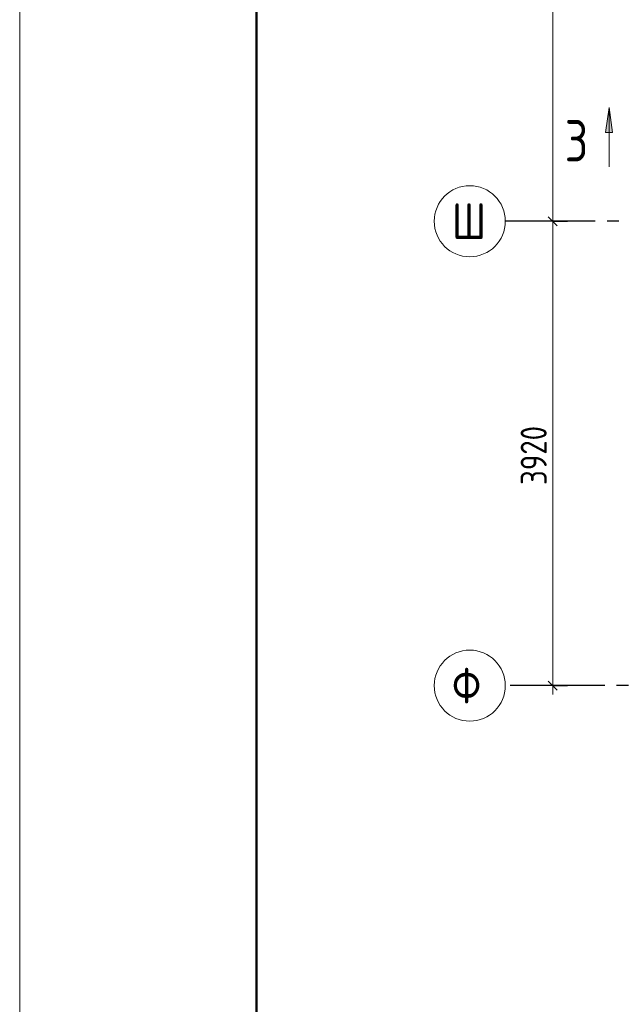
# Model space of a CAD drawing. Header units: millimetres. Extents: x 0 to 31965, y 0 to 29700.
# Tile 2 of 7: x 0 to 5088, y 15680 to 23991. Entities that reach past the tile are written whole.
import ezdxf

# ---------------------------------------------------------------- set-up
doc = ezdxf.new("R2010")
doc.units = ezdxf.units.MM
doc.linetypes.add('______5', pattern=[1100, 800, -100, 100, -100])
for name, color, linetype, lineweight in [('Standard', 7, 'Continuous', 25), ('Оси', 40, '______5', 18), ('Узлы символ', 7, 'Continuous', 25)]:
    doc.layers.add(name, color=color, linetype=linetype, lineweight=lineweight)
doc.styles.add('GOST 2.304-81', font='txt')
doc.styles.add('ISOCPEUR', font='txt')

msp = doc.modelspace()

# ---------------------------------------------------------------- hatches: boundary and pattern name
at = {"layer": 'Узлы символ', "linetype": 'Continuous', "lineweight": 13, "transparency": 33554687}
msp.add_hatch(color=7, dxfattribs=at).paths.add_polyline_path([(4946.4, 23039.7), (4976.4, 23249.7), (5006.4, 23039.7)], flags=16)

# ---------------------------------------------------------------- linework, layer by layer
at = {"layer": 'Standard', "color": 251, "linetype": 'Continuous', "lineweight": -3, "true_color": 0x656565, "transparency": 33554687}
for p, q in [((4500, 22290), (4375, 22290)), ((4500, 22290), (4375, 22290)), ((4500, 22290), (4625, 22290)), ((4500, 22290), (4500, 22290)), ((4500, 22290), (4625, 22290)), ((4500, 22290), (4500, 22290)), ((4500, 18370), (4375, 18370)), ((4500, 18370), (4375, 18370)), ((4500, 18370), (4625, 18370)), ((4500, 18370), (4500, 18370)), ((4500, 18370), (4625, 18370)), ((4500, 18370), (4500, 18370))]:
    msp.add_line(p, q, dxfattribs=at)
at = {"layer": 'Standard', "color": 7, "linetype": 'Continuous', "lineweight": 25, "transparency": 33554687}
for p, q in [((4462.5, 22327.5), (4537.5, 22252.5)), ((4462.5, 22327.5), (4537.5, 22252.5)), ((4462.5, 18407.5), (4537.5, 18332.5)), ((4462.5, 18407.5), (4537.5, 18332.5))]:
    msp.add_line(p, q, dxfattribs=at)
at = {"layer": 'Standard', "color": 7, "linetype": 'Continuous', "lineweight": 13, "transparency": 33554687}
for p, q in [((4500, 22290), (4500, 18370)), ((4500, 22290), (4500, 18370)), ((4500, 18370), (4500, 18295)), ((4500, 18370), (4500, 18295))]:
    msp.add_line(p, q, dxfattribs=at)
msp.add_lwpolyline([(0, 0), (21000, 0), (21000, 29700), (0, 29700), (0, 0)], close=True, dxfattribs=at)
at = {"layer": 'Standard', "color": 7, "linetype": 'Continuous', "lineweight": 50, "transparency": 33554687}
msp.add_lwpolyline([(2000, 29200), (20500, 29200), (20500, 500), (2000, 500), (2000, 29200)], close=True, dxfattribs=at)
at = {"layer": 'Standard', "color": 7, "linetype": 'Continuous', "lineweight": 13, "transparency": 33554687}
msp.add_lwpolyline([(4500, 26210), (4500, 23887.9), (4500, 23887.9), (4500, 22290)], dxfattribs=at)
msp.add_lwpolyline([(4500, 26210), (4500, 23887.9), (4500, 23887.9), (4500, 22290)], dxfattribs=at)
at = {"layer": 'Оси', "color": 8, "linetype": '______5', "lineweight": -3, "transparency": 33554687}
for p, q in [((13660, 22290), (4100, 22290)), ((13740, 18370), (4100, 18370))]:
    msp.add_line(p, q, dxfattribs=at)
at = {"layer": 'Оси', "color": 7, "linetype": 'Continuous', "lineweight": 13, "transparency": 33554687}
for centre in [(3800, 22290), (3800, 18370)]:
    msp.add_circle(centre, 300, dxfattribs=at)
at = {"layer": 'Узлы символ', "color": 7, "linetype": 'Continuous', "lineweight": 13, "transparency": 33554687}
for p, q in [((4946.4, 23039.7), (4976.4, 23249.7)), ((4976.4, 23249.7), (4976.4, 22749.7)), ((4976.4, 23249.7), (4976.4, 23249.7)), ((4976.4, 23249.7), (4976.4, 23249.7)), ((4976.4, 23249.7), (4976.4, 23249.7)), ((4976.4, 23249.7), (5006.4, 23039.7)), ((5006.4, 23039.7), (4946.4, 23039.7)), ((4976.4, 23039.7), (4976.4, 23024.7))]:
    msp.add_line(p, q, dxfattribs=at)

# ---------------------------------------------------------------- texts
at = {"layer": 'Standard', "color": 7, "linetype": 'Continuous', "lineweight": 25, "transparency": 33554687, "insert": (4450, 20064.1), "char_height": 220, "width": 657.052, "attachment_point": 7, "rotation": 90, "style": 'GOST 2.304-81'}
msp.add_mtext('3920', dxfattribs=at)
msp.add_mtext('3920', dxfattribs=at)
at = {"layer": 'Оси', "color": 7, "linetype": 'Continuous', "lineweight": 25, "transparency": 33554687, "char_height": 300, "width": 425, "attachment_point": 7, "style": 'ISOCPEUR'}
for s, insert in [('\\W0.83;Ш', (3650, 22140)), ('\\W0.83;Ф', (3650, 18220))]:
    msp.add_mtext(s, dxfattribs=dict(at, insert=insert))
at = {"layer": 'Узлы символ', "color": 7, "linetype": 'Continuous', "lineweight": 35, "transparency": 33554687, "insert": (4601.8, 22794.7), "char_height": 350, "width": 373.993, "attachment_point": 7, "style": 'GOST 2.304-81'}
msp.add_mtext('3', dxfattribs=at)

doc.saveas('drawing.dxf')
